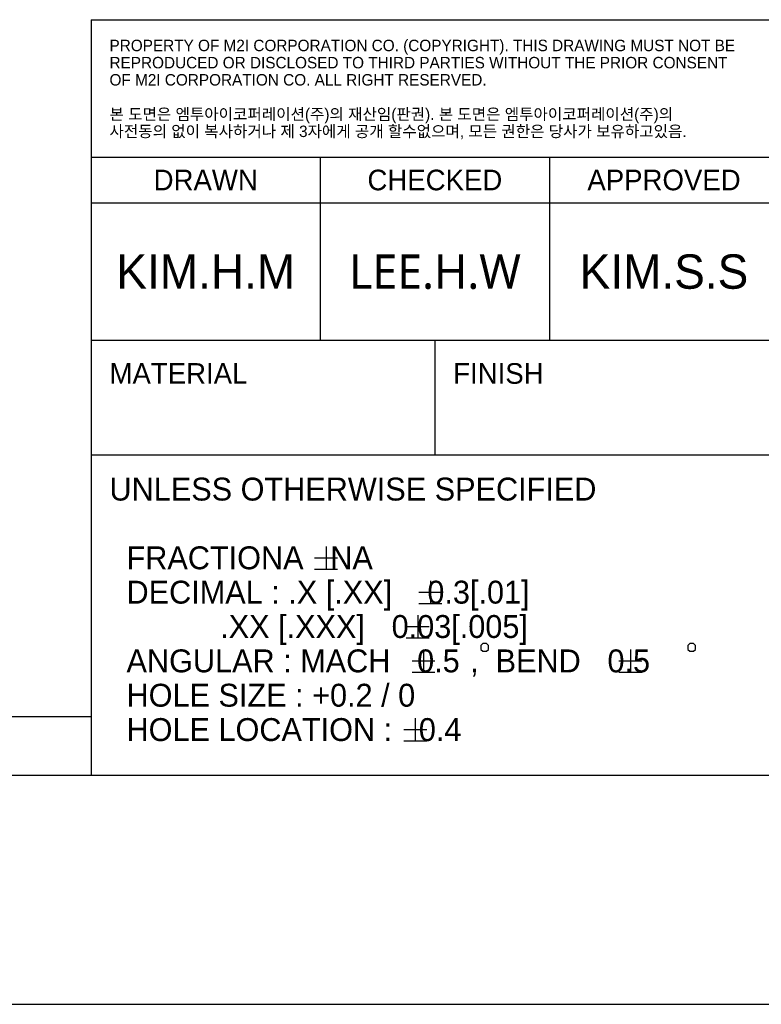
# Model space of a CAD drawing. Header units: inches. Extents: x 0 to 58.5, y 0 to 41.3.
# Tile 11 of 22: x 43.6 to 50, y 0 to 8.5. Entities that reach past the tile are written whole.
import ezdxf

# ---------------------------------------------------------------- set-up
doc = ezdxf.new("R2010")
doc.units = ezdxf.units.IN
doc.header["$LTSCALE"] = 3.215551
doc.header["$MEASUREMENT"] = 0
doc.layers.add('3D-TOPRW1010WD-FORMAT', color=7, linetype='CONTINUOUS')
doc.styles.add('TEXTSTYLE_2', font='gothic.ttf')
doc.styles.add('TEXTSTYLE_3', font='malgun.ttf')
doc.styles.add('TEXTSTYLE_6', font='triumb.ttf')

msp = doc.modelspace()

# ---------------------------------------------------------------- linework, layer by layer
at = {"layer": '3D-TOPRW1010WD-FORMAT', "color": 2, "linetype": 'CONTINUOUS'}
for p, q in [((44.192912, 8.464565), (56.003936, 8.464565)), ((44.192912, 8.464565), (44.192912, 1.968502)), ((44.192912, 7.283463), (56.003936, 7.283463)), ((46.161416, 7.283463), (46.161416, 5.70866)), ((48.12992, 7.283463), (48.12992, 5.70866)), ((44.192912, 6.889762), (56.003936, 6.889762)), ((44.192912, 5.70866), (56.003936, 5.70866)), ((47.145668, 5.70866), (47.145668, 4.724408)), ((44.192912, 4.724408), (50.098424, 4.724408)), ((46.210766, 3.937006), (46.210766, 3.740156)), ((46.112343, 3.838581), (46.309193, 3.838581)), ((46.112343, 3.740156), (46.309193, 3.740156)), ((47.107025, 3.641731), (47.107025, 3.44488)), ((47.008602, 3.543305), (47.205452, 3.543305)), ((47.008602, 3.44488), (47.205452, 3.44488)), ((46.998396, 3.346455), (46.998396, 3.149605)), ((46.899969, 3.24803), (47.09682, 3.24803)), ((46.899969, 3.149605), (47.09682, 3.149605)), ((47.048268, 3.051179), (47.048268, 2.854329)), ((48.825757, 3.051179), (48.825757, 2.854329)), ((46.949845, 2.952754), (47.146695, 2.952754)), ((48.72733, 2.952754), (48.92418, 2.952754)), ((46.949845, 2.854329), (47.146695, 2.854329)), ((48.72733, 2.854329), (48.92418, 2.854329)), ((46.977229, 2.460628), (46.977229, 2.263778)), ((46.878805, 2.362203), (47.075656, 2.362203)), ((46.878805, 2.263778), (47.075656, 2.263778)), ((44.192912, 1.968502), (56.003936, 1.968502))]:
    msp.add_line(p, q, dxfattribs=at)
at = {"layer": '3D-TOPRW1010WD-FORMAT', "color": 7, "linetype": 'CONTINUOUS'}
for p, q in [((2.46063, 2.46063), (44.195678, 2.47368)), ((1.968504, 1.968504), (56.509973, 1.968504)), ((0, 0), (58.464567, 0))]:
    msp.add_line(p, q, dxfattribs=at)
at = {"layer": '3D-TOPRW1010WD-FORMAT', "color": 2, "linetype": 'CONTINUOUS'}
for points in [[(47.541124, 3.083988), (47.541124, 3.051179), (47.557528, 3.034775), (47.590339, 3.034775), (47.606743, 3.051179), (47.606743, 3.083988), (47.590339, 3.100392), (47.557528, 3.100392), (47.541124, 3.083988)], [(49.318613, 3.083988), (49.318613, 3.051179), (49.335016, 3.034775), (49.367824, 3.034775), (49.384228, 3.051179), (49.384228, 3.083988), (49.367824, 3.100392), (49.335016, 3.100392), (49.318613, 3.083988)]]:
    msp.add_lwpolyline(points, dxfattribs=at)

# ---------------------------------------------------------------- texts
at = {"layer": '3D-TOPRW1010WD-FORMAT', "color": 2, "linetype": 'CONTINUOUS', "line_spacing_factor": 0.9}
for s, insert, char_height, width, attachment_point, style in [('PROPERTY OF M2I CORPORATION CO. (COPYRIGHT). THIS DRAWING MUST NOT BE\\PREPRODUCED OR DISCLOSED TO THIRD PARTIES WITHOUT THE PRIOR CONSENT \\POF M2I CORPORATION CO. ALL RIGHT RESERVED. \\P \\P\\fBareunDotum 1;본 도면은 엠투아이코퍼레이션(주)의 재산임(판권). 본 도면은 엠투아이코퍼레이션(주)의 \\P사전동의 없이 복사하거나 제 3자에게 공개 할수없으며, 모든 권한은 당사가 보유하고있음.', (44.350393, 8.292321), 0.0984252, 5.61695934, 1, 'TEXTSTYLE_6'), ('DRAWN', (45.177164, 7.175195), 0.1771654, 0.90246166, 2, 'TEXTSTYLE_2'), ('CHECKED', (47.145668, 7.175195), 0.1771654, 1.06692913, 2, 'TEXTSTYLE_2'), ('APPROVED', (49.114172, 7.175195), 0.1771654, 1.24079507, 2, 'TEXTSTYLE_2'), ('KIM.H.M', (45.177164, 6.446849), 0.2952756, 1.58136483, 2, 'TEXTSTYLE_2'), ('LEE.H.W', (47.145668, 6.446849), 0.2952756, 1.48950131, 2, 'TEXTSTYLE_3'), ('KIM.S.S', (49.114172, 6.446849), 0.2952756, 1.35389326, 2, 'TEXTSTYLE_2'), ('MATERIAL\\P\\H0.3937007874; \\H0.344488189; ', (44.350393, 5.511809), 0.17716535, 1.1239411, 1, 'TEXTSTYLE_2'), ('FINISH\\P\\H0.3937007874; \\H0.344488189; ', (47.303149, 5.511809), 0.17716535, 0.75590551, 1, 'TEXTSTYLE_2'), ('UNLESS OTHERWISE SPECIFIED\\P \\P  FRACTIONA {\\ftxt;\\W0.0001;\\H0.0001;\\~}{\\ftxt;\\W1.1666666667;\\H0.1968503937; }{\\ftxt;\\W0.0001;\\H0.0001;\\~}NA\\P  DECIMAL : .X [.XX]  {\\ftxt;\\W0.0001;\\H0.0001;\\~}{\\ftxt;\\W1.1666666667;\\H0.1968503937; }{\\ftxt;\\W0.0001;\\H0.0001;\\~}0.3[.01]\\P             .XX [.XXX] {\\ftxt;\\W0.0001;\\H0.0001;\\~}{\\ftxt;\\W1.1666666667;\\H0.1968503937; }{\\ftxt;\\W0.0001;\\H0.0001;\\~}0.03[.005]\\P  ANGULAR : MACH {\\ftxt;\\W0.0001;\\H0.0001;\\~}{\\ftxt;\\W1.1666666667;\\H0.1968503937; }{\\ftxt;\\W0.0001;\\H0.0001;\\~}0.5{\\ftxt;\\W0.0001;\\H0.0001;\\~}{\\ftxt;\\W0.6666666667;\\H0.1968503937; }{\\ftxt;\\W0.0001;\\H0.0001;\\~},  BEND {\\ftxt;\\W0.0001;\\H0.0001;\\~}{\\ftxt;\\W1.1666666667;\\H0.1968503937; }{\\ftxt;\\W0.0001;\\H0.0001;\\~}0.5{\\ftxt;\\W0.0001;\\H0.0001;\\~}{\\ftxt;\\W0.6666666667;\\H0.1968503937; }{\\ftxt;\\W0.0001;\\H0.0001;\\~}\\P  HOLE SIZE : +0.2 / 0\\P  HOLE LOCATION : {\\ftxt;\\W0.0001;\\H0.0001;\\~}{\\ftxt;\\W1.1666666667;\\H0.1968503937; }{\\ftxt;\\W0.0001;\\H0.0001;\\~}0.4', (44.350393, 4.527557), 0.196850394, 7.64917836, 1, 'TEXTSTYLE_2')]:
    msp.add_mtext(s, dxfattribs=dict(at, insert=insert, char_height=char_height, width=width, attachment_point=attachment_point, style=style))

doc.saveas('drawing.dxf')
